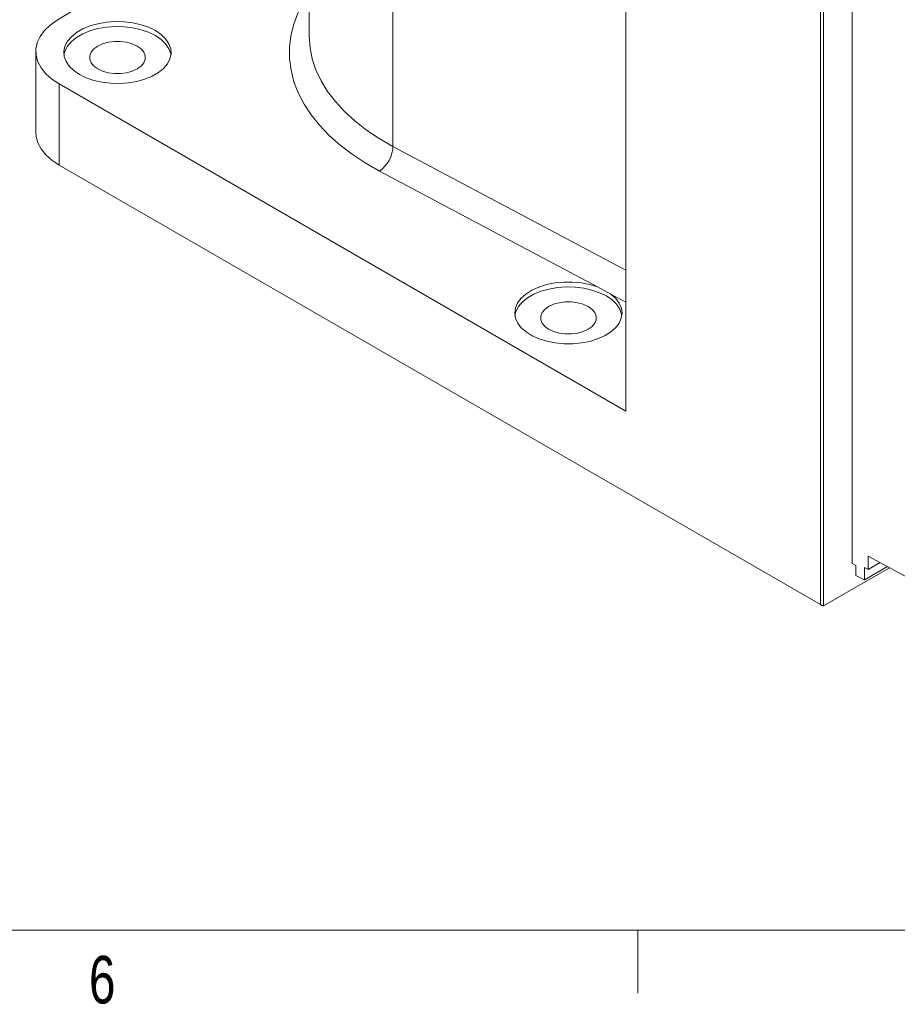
# Model space of a CAD drawing. Extents: x 13 to 426, y 6 to 274.
# Tile 2 of 40: x 135 to 179, y 6 to 56. Entities that reach past the tile are written whole.
import ezdxf

# ---------------------------------------------------------------- set-up
doc = ezdxf.new("R2010")
doc.units = 0
doc.header["$MEASUREMENT"] = 0
doc.styles.add('SLDTEXTSTYLE0', font='txt', dxfattribs={"width": 0.75})

msp = doc.modelspace()

# ---------------------------------------------------------------- linework, layer by layer
at = {"color": 7, "linetype": 'Continuous', "lineweight": 15}
for p, q in [((176.67, 28.349), (176.67, 94.244)), ((149.429, 86.166), (149.429, 54.793)), ((153.627, 82.585), (153.627, 49.27)), ((175.077, 26.281), (175.077, 77.804)), ((175.223, 77.742), (175.223, 26.218)), ((165.314, 73.203), (165.314, 35.983)), ((136.779, 55.608), (147.793, 62.426)), ((135.704, 54.033), (135.704, 49.966)), ((165.314, 35.983), (136.876, 52.4)), ((136.876, 52.4), (136.876, 48.334)), ((153.627, 49.27), (165.314, 43.064)), ((175.077, 26.281), (136.876, 48.334)), ((163.886, 42.221), (152.95, 48.029)), ((164.564, 41.861), (163.886, 42.221)), ((165.314, 41.463), (164.564, 41.861)), ((179.328, 27.71), (177.469, 28.711)), ((177.469, 28.711), (177.469, 28.043)), ((176.67, 28.349), (176.855, 28.249)), ((176.855, 28.249), (176.855, 27.751)), ((177.283, 27.521), (178.439, 28.189)), ((178.067, 28.389), (177.469, 28.043)), ((175.223, 26.218), (178.541, 28.134)), ((177.283, 27.521), (176.855, 27.751)), ((177.283, 28.143), (177.469, 28.043)), ((177.283, 27.521), (177.283, 28.143)), ((415.957, 9.959), (15.907, 9.959))]:
    msp.add_line(p, q, dxfattribs=at)
at = {"color": 7, "linetype": 'Continuous', "lineweight": 0}
msp.add_line((165.919, 9.959), (165.919, 6.784), dxfattribs=at)
at = {"color": 7, "linetype": 'Continuous', "lineweight": 15, "flags": 128}
for points in [[(152.95, 48.029), (152.237, 48.436), (151.576, 48.871), (150.97, 49.333), (150.424, 49.819), (149.939, 50.326), (149.518, 50.851), (149.164, 51.393), (148.877, 51.948), (148.66, 52.513), (148.514, 53.086), (148.439, 53.664), (148.436, 54.243), (148.505, 54.82), (148.646, 55.394), (148.857, 55.96), (149.138, 56.516), (149.429, 56.976)], [(136.779, 55.608), (136.428, 55.357), (136.14, 55.081), (135.922, 54.785), (135.778, 54.473), (135.71, 54.154), (135.72, 53.832), (135.807, 53.513), (135.97, 53.205), (136.206, 52.913), (136.51, 52.643), (136.876, 52.4)], [(137.898, 52.878), (138.237, 52.712), (138.619, 52.58), (139.033, 52.487), (139.468, 52.434), (139.913, 52.424), (140.354, 52.456), (140.78, 52.529), (141.18, 52.642), (141.541, 52.791), (141.856, 52.972), (142.114, 53.181), (142.31, 53.412), (142.436, 53.658), (142.491, 53.913), (142.473, 54.169), (142.382, 54.42), (142.22, 54.659), (141.993, 54.88), (141.705, 55.076), (141.366, 55.242), (140.984, 55.373), (140.57, 55.466), (140.134, 55.519), (139.69, 55.53), (139.249, 55.498), (138.823, 55.425), (138.423, 55.312), (138.061, 55.163), (137.747, 54.981), (137.488, 54.772), (137.293, 54.542), (137.166, 54.296), (137.111, 54.041), (137.13, 53.785), (137.221, 53.533), (137.383, 53.294), (137.61, 53.074), (137.898, 52.878)], [(142.485, 53.852), (142.473, 53.92), (142.382, 54.171), (142.22, 54.411), (141.993, 54.631), (141.705, 54.827), (141.366, 54.993), (140.984, 55.124), (140.57, 55.218), (140.134, 55.27), (139.69, 55.281), (139.249, 55.249), (138.823, 55.176), (138.423, 55.063), (138.061, 54.914), (137.747, 54.732), (137.488, 54.523), (137.293, 54.293), (137.166, 54.047), (137.118, 53.852)], [(138.812, 53.157), (139.057, 53.044), (139.339, 52.965), (139.645, 52.925), (139.958, 52.925), (140.264, 52.965), (140.546, 53.044), (140.791, 53.157), (140.986, 53.298), (141.122, 53.461), (141.192, 53.637), (141.192, 53.818), (141.122, 53.995), (140.986, 54.158), (140.791, 54.299), (140.546, 54.412), (140.264, 54.49), (139.958, 54.531), (139.645, 54.531), (139.339, 54.49), (139.057, 54.412), (138.812, 54.299), (138.616, 54.158), (138.48, 53.995), (138.411, 53.818), (138.411, 53.637), (138.48, 53.461), (138.616, 53.298), (138.812, 53.157)], [(149.429, 54.793), (149.429, 54.778), (149.467, 54.215), (149.579, 53.656), (149.763, 53.104), (150.017, 52.561), (150.342, 52.03), (150.735, 51.515), (151.193, 51.018), (151.715, 50.543), (152.296, 50.091), (152.935, 49.666), (153.627, 49.27)], [(136.876, 48.334), (136.51, 48.577), (136.206, 48.847), (135.97, 49.139), (135.807, 49.447), (135.72, 49.765), (135.704, 49.966)], [(152.95, 48.029), (153.082, 48.127), (153.209, 48.254), (153.326, 48.402), (153.429, 48.568), (153.513, 48.745), (153.576, 48.925), (153.614, 49.103), (153.627, 49.27)], [(163.886, 42.221), (163.494, 42.342), (163.074, 42.423), (162.636, 42.464), (162.192, 42.462), (161.755, 42.419), (161.336, 42.335), (160.946, 42.212), (160.597, 42.054), (160.298, 41.864), (160.057, 41.65), (159.88, 41.415), (159.772, 41.166), (159.736, 40.911), (159.774, 40.656), (159.884, 40.407), (160.062, 40.173), (160.305, 39.959), (160.606, 39.77), (160.956, 39.613), (161.346, 39.491), (161.766, 39.408), (162.203, 39.365), (162.647, 39.365), (163.085, 39.407), (163.505, 39.489), (163.896, 39.611), (164.246, 39.768), (164.548, 39.956), (164.792, 40.169), (164.972, 40.404), (165.083, 40.652), (165.121, 40.907), (165.087, 41.162), (164.98, 41.411), (164.804, 41.646), (164.564, 41.861)], [(165.113, 40.79), (165.101, 40.858), (165.009, 41.109), (164.848, 41.348), (164.62, 41.569), (164.333, 41.764), (163.993, 41.93), (163.611, 42.062), (163.197, 42.155), (162.762, 42.208), (162.318, 42.218), (161.876, 42.187), (161.45, 42.113), (161.051, 42.001), (160.689, 41.851), (160.374, 41.67), (160.116, 41.461), (159.921, 41.23), (159.794, 40.984), (159.745, 40.79)], [(161.439, 40.094), (161.684, 39.981), (161.967, 39.903), (162.272, 39.862), (162.586, 39.862), (162.891, 39.903), (163.173, 39.981), (163.418, 40.094), (163.614, 40.235), (163.75, 40.399), (163.82, 40.575), (163.82, 40.756), (163.75, 40.932), (163.614, 41.095), (163.418, 41.237), (163.173, 41.349), (162.891, 41.428), (162.586, 41.468), (162.272, 41.468), (161.967, 41.428), (161.684, 41.349), (161.439, 41.237), (161.244, 41.095), (161.108, 40.932), (161.038, 40.756), (161.038, 40.575), (161.108, 40.399), (161.244, 40.235), (161.439, 40.094)], [(175.223, 26.218), (175.203, 26.225), (175.184, 26.232), (175.165, 26.239), (175.146, 26.246), (175.128, 26.254), (175.11, 26.263), (175.094, 26.271), (175.077, 26.281)]]:
    msp.add_lwpolyline(points, dxfattribs=at)

# ---------------------------------------------------------------- texts
at = {"color": 7, "insert": (138.372, 8.655), "char_height": 2.381, "attachment_point": 1, "style": 'SLDTEXTSTYLE0'}
msp.add_mtext('6', dxfattribs=at)

doc.saveas('drawing.dxf')
